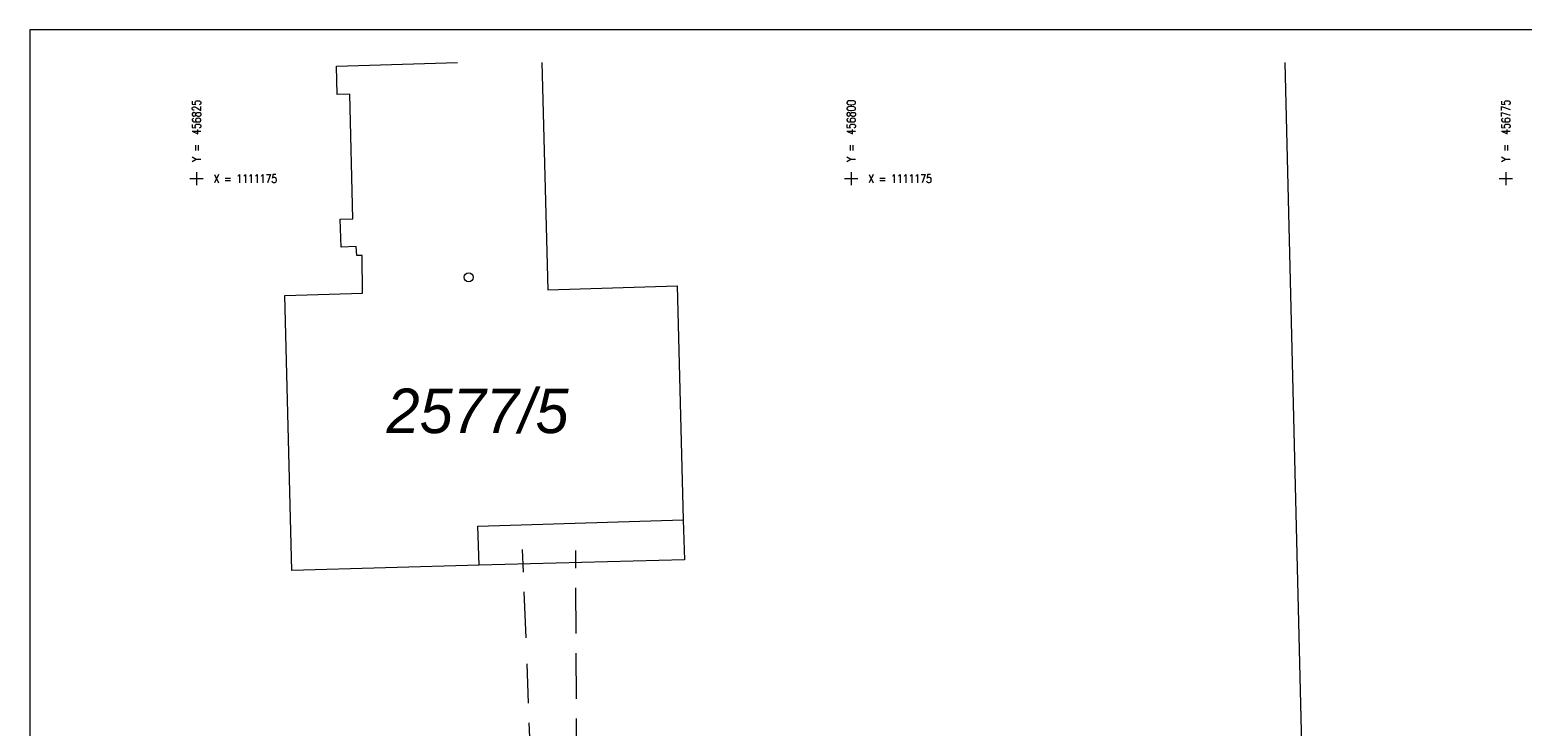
# Model space of a CAD drawing. Header units: metres. Extents: x -456831 to -456516, y -1111244 to -1111169.
# Tile 5 of 18: x -456831 to -456774, y -1111196 to -1111169. Entities that reach past the tile are written whole.
import ezdxf
from ezdxf.enums import TextEntityAlignment as Align

# ---------------------------------------------------------------- set-up
doc = ezdxf.new("R2010")
doc.units = ezdxf.units.M
doc.header["$MEASUREMENT"] = 0
doc.linetypes.add('6.1622', pattern=[40, 3.5, -3, 7, -3, 3.5, 3.5, -3, 7, -3, 3.5])
doc.linetypes.add('6.2322', pattern=[40, 3.5, -3, 7, -4, 6, -3, 7, -3, 3.5])
doc.layers.get('0').update_dxf_attribs({"lineweight": 13})
for name, color, linetype, lineweight in [('Hranice parcel', 9, 'Continuous', 13), ('IS_SMVAK_KANAL_SPL_TRASA', 32, '6.2322', 0), ('IS_SMVAK_VODA_TRASA', 5, '6.1622', 0), ('Parcelní čísla', 9, 'Continuous', 13), ('RAMECEK', 7, 'Continuous', 0), ('SIT', 5, 'Continuous', 13), ('Vnitřní kresba', 9, 'Continuous', 0), ('Značky budov', 9, 'Continuous', 13)]:
    doc.layers.add(name, color=color, linetype=linetype, lineweight=lineweight)
doc.styles.add('ROMANS', font='romans.shx')
doc.styles.add('Style-cs_Italics', font='cs_Italics.shx')

# ---------------------------------------------------------------- blocks, each defined once
blk = doc.blocks.new('4.02')
at = {"layer": 'Značky budov', "ltscale": 0.25}
blk.add_circle((-0.0007, 0.0001), 0.0175, dxfattribs=at)
blk = doc.blocks.new('SIT')
at = {"color": 0, "linetype": 'ByBlock', "lineweight": -2}
for p, q in [((-1, 0), (1, 0)), ((0, 1), (0, -1))]:
    blk.add_line(p, q, dxfattribs=at)

msp = doc.modelspace()

# ---------------------------------------------------------------- linework, layer by layer
at = {"layer": 'Hranice parcel', "ltscale": 0.25}
msp.add_line((-456782.5, -1111208.48), (-456783.433, -1111170.564), dxfattribs=at)
at = {"layer": 'Hranice parcel', "ltscale": 0.25, "flags": 128}
for points in [[(-456821.36, -1111189.97), (-456821.63, -1111179.46), (-456818.66, -1111179.37), (-456818.68, -1111177.94), (-456818.88, -1111177.94), (-456818.9, -1111177.59), (-456819.48, -1111177.62), (-456819.51, -1111176.55), (-456819.03, -1111176.54), (-456819.15, -1111171.77), (-456819.63, -1111171.78), (-456819.66, -1111170.7), (-456815.031, -1111170.564)], [(-456811.808, -1111170.564), (-456811.59, -1111179.25), (-456806.65, -1111179.09), (-456806.42, -1111188.03), (-456806.37, -1111189.56), (-456814.21, -1111189.76), (-456821.36, -1111189.97)]]:
    msp.add_lwpolyline(points, dxfattribs=at)
at = {"layer": 'IS_SMVAK_KANAL_SPL_TRASA', "ltscale": 0.25}
msp.add_line((-456812.559, -1111189.163), (-456812.213, -1111198.18), dxfattribs=at)
at = {"layer": 'IS_SMVAK_VODA_TRASA', "ltscale": 0.25}
msp.add_line((-456810.438, -1111208.128), (-456810.517, -1111189.21), dxfattribs=at)
at = {"layer": 'RAMECEK', "ltscale": 0.25, "flags": 128}
msp.add_lwpolyline([(-456831.365, -1111243.564), (-456516.365, -1111243.564), (-456516.365, -1111169.314), (-456831.365, -1111169.314)], close=True, dxfattribs=at)
at = {"layer": 'Vnitřní kresba', "ltscale": 0.25, "flags": 128}
msp.add_lwpolyline([(-456814.21, -1111189.76), (-456814.26, -1111188.27), (-456806.42, -1111188.03)], dxfattribs=at)

# ---------------------------------------------------------------- block references
at = {"layer": 'SIT', "ltscale": 0.25, "xscale": 0.25, "yscale": 0.25, "zscale": 0.25}
for p in [(-456825, -1111175), (-456800, -1111175), (-456775, -1111175)]:
    msp.add_blockref('SIT', p, dxfattribs=at)
at = {"layer": 'Značky budov', "ltscale": 0.25, "xscale": 10, "yscale": 10, "zscale": 10}
msp.add_blockref('4.02', (-456814.6, -1111178.77), dxfattribs=at)

# ---------------------------------------------------------------- texts
at = {"layer": 'Parcelní čísla', "style": 'Style-cs_Italics'}
msp.add_text('2577/5', height=1.7, dxfattribs=at).set_placement((-456814.268, -1111184.72), align=Align.CENTER)
at = {"layer": 'SIT', "style": 'ROMANS', "width": 0.8}
for s, p in [('Y =  456825', (-456824.838, -1111174.35)), ('Y =  456800', (-456799.838, -1111174.35)), ('Y =  456775', (-456774.838, -1111174.35))]:
    msp.add_text(s, height=0.325, rotation=90, dxfattribs=at).set_placement(p)
for p in [(-456824.35, -1111175.163), (-456799.35, -1111175.163)]:
    msp.add_text('X = 1111175', height=0.325, dxfattribs=at).set_placement(p)

doc.saveas('drawing.dxf')
